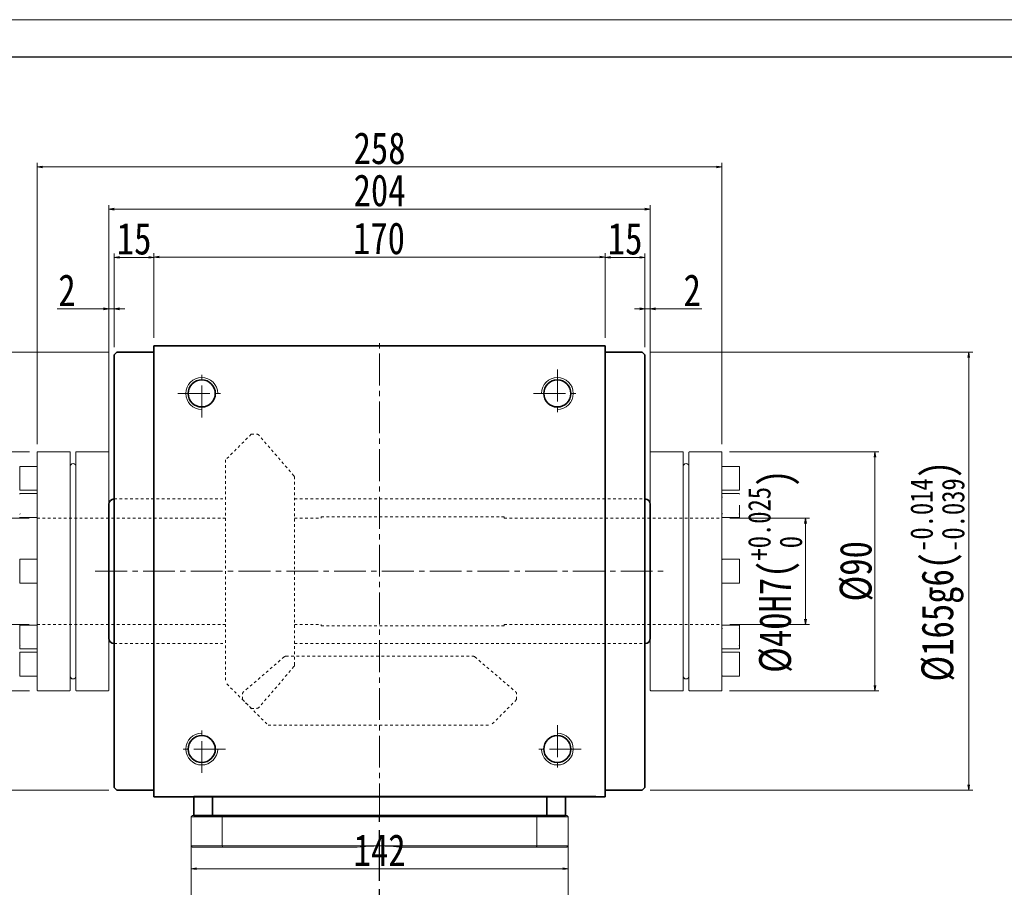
# Model space of a CAD drawing. Header units: millimetres. Extents: x -1266 to -76, y 40 to 877.
# Tile 4 of 8: x -1030 to -659, y 550 to 877. Entities that reach past the tile are written whole.
import ezdxf

# ---------------------------------------------------------------- set-up
doc = ezdxf.new("R2010")
doc.units = ezdxf.units.MM
for name, pattern in [('CENTER2', [28.575, 19.05, -3.175, 3.175, -3.175]), ('点画线', [18, 12, -2, 2, -2]), ('虚线', [2, 1, -1])]:
    doc.linetypes.add(name, pattern=pattern)
doc.layers.add('3中心线层', color=1, linetype='CENTER2')
for name, color, linetype, lineweight in [('EB0', 7, 'Continuous', 35), ('中心线层', 1, '点画线', 18), ('图框_外框线', 7, 'Continuous', 18), ('尺寸线层', 3, 'Continuous', 18), ('粗实线', 7, 'Continuous', 40), ('粗实线层', 7, 'Continuous', 35)]:
    doc.layers.add(name, color=color, linetype=linetype, lineweight=lineweight)
doc.styles.add('宋体', font='SimSun.ttf', dxfattribs={"width": 0.8})
doc.dimstyles.new('A水平标注$0', dxfattribs={"dimtxt": 3.5, "dimasz": 2, "dimexe": 1.5, "dimexo": 3, "dimgap": 1.1, "dimtad": 1, "dimtoh": 1, "dimdec": 4, "dimdsep": 46, "dimtxsty": '宋体', "dimblk": 'OPEN', "dimcen": 3, "dimclrd": 3, "dimclre": 3, "dimclrt": 6, "dimadec": 0, "dimazin": 0, "dimtm": 1e-09, "dimtfac": 1, "dimtdec": 4, "dimtix": 1, "dimtmove": 0, "dimatfit": 3, "dimldrblk": 'OPEN', "dimfxl": 0, "dimlwd": 13, "dimlwe": 13, "dimarcsym": 0})

# ---------------------------------------------------------------- blocks, each defined once
blk = doc.blocks.new('_Open')
at = {"color": 0, "linetype": 'ByBlock', "lineweight": -2}
for p, q in [((-1, 0.17), (0, 0)), ((-1, -0.17), (0, 0)), ((0, 0), (-1, 0))]:
    blk.add_line(p, q, dxfattribs=at)
blk = doc.blocks.new('*D94')
at = {"layer": 'Defpoints', "color": 0, "transparency": 16777216}
for p in [(-809.08, 787.14), (-979.08, 753.74), (-809.08, 753.74)]:
    blk.add_point(p, dxfattribs=at)
at = {"layer": '尺寸线层', "color": 3, "lineweight": 13, "transparency": 16777216}
for p, q in [((-979.08, 756.74), (-979.08, 788.64)), ((-977.08, 787.14), (-811.08, 787.14)), ((-809.08, 756.74), (-809.08, 788.64))]:
    blk.add_line(p, q, dxfattribs=at)
at = {"layer": '尺寸线层', "color": 3, "lineweight": 13, "transparency": 16777216, "xscale": 2, "yscale": 2, "zscale": 2, "rotation": 180}
blk.add_blockref('_Open', (-979.08, 787.14), dxfattribs=at)
at = {"layer": '尺寸线层', "color": 3, "lineweight": 13, "transparency": 16777216, "xscale": 2, "yscale": 2, "zscale": 2}
blk.add_blockref('_Open', (-809.08, 787.14), dxfattribs=at)
at = {"layer": '尺寸线层', "color": 6, "transparency": 16777216, "insert": (-894.3, 794.14), "char_height": 12, "attachment_point": 5, "style": '宋体'}
blk.add_mtext('170', dxfattribs=at)
blk = doc.blocks.new('*D95')
at = {"layer": 'Defpoints', "color": 0, "transparency": 16777216}
for p in [(-994.08, 787.01), (-979.08, 753.74), (-994.08, 750.24)]:
    blk.add_point(p, dxfattribs=at)
at = {"layer": '尺寸线层', "color": 3, "lineweight": 13, "transparency": 16777216}
for p, q in [((-994.08, 753.24), (-994.08, 788.51)), ((-981.08, 787.01), (-992.08, 787.01)), ((-979.08, 756.74), (-979.08, 788.51))]:
    blk.add_line(p, q, dxfattribs=at)
at = {"layer": '尺寸线层', "color": 3, "lineweight": 13, "transparency": 16777216, "xscale": 2, "yscale": 2, "zscale": 2, "rotation": 180}
blk.add_blockref('_Open', (-994.08, 787.01), dxfattribs=at)
at = {"layer": '尺寸线层', "color": 3, "lineweight": 13, "transparency": 16777216, "xscale": 2, "yscale": 2, "zscale": 2}
blk.add_blockref('_Open', (-979.08, 787.01), dxfattribs=at)
at = {"layer": '尺寸线层', "color": 6, "transparency": 16777216, "insert": (-986.58, 794.01), "char_height": 12, "attachment_point": 5, "style": '宋体'}
blk.add_mtext('15', dxfattribs=at)
blk = doc.blocks.new('*D96')
at = {"layer": 'Defpoints', "color": 0, "transparency": 16777216}
for p in [(-794.08, 787.01), (-809.08, 753.74), (-794.08, 750.24)]:
    blk.add_point(p, dxfattribs=at)
at = {"layer": '尺寸线层', "color": 3, "lineweight": 13, "transparency": 16777216}
for p, q in [((-809.08, 756.74), (-809.08, 788.51)), ((-807.08, 787.01), (-796.08, 787.01)), ((-794.08, 753.24), (-794.08, 788.51))]:
    blk.add_line(p, q, dxfattribs=at)
at = {"layer": '尺寸线层', "color": 3, "lineweight": 13, "transparency": 16777216, "xscale": 2, "yscale": 2, "zscale": 2, "rotation": 180}
blk.add_blockref('_Open', (-809.08, 787.01), dxfattribs=at)
at = {"layer": '尺寸线层', "color": 3, "lineweight": 13, "transparency": 16777216, "xscale": 2, "yscale": 2, "zscale": 2}
blk.add_blockref('_Open', (-794.08, 787.01), dxfattribs=at)
at = {"layer": '尺寸线层', "color": 6, "transparency": 16777216, "insert": (-801.58, 794.01), "char_height": 12, "attachment_point": 5, "style": '宋体'}
blk.add_mtext('15', dxfattribs=at)
blk = doc.blocks.new('*D97')
at = {"layer": 'Defpoints', "color": 0, "transparency": 16777216}
for p in [(-996.08, 767.65), (-994.08, 750.24), (-996.08, 693.99)]:
    blk.add_point(p, dxfattribs=at)
at = {"layer": '尺寸线层', "color": 3, "lineweight": 13, "transparency": 16777216}
for p, q in [((-996.08, 696.99), (-996.08, 769.15)), ((-994.08, 753.24), (-994.08, 769.15)), ((-998.08, 767.65), (-1015.52, 767.65)), ((-994.08, 767.65), (-996.08, 767.65)), ((-992.08, 767.65), (-990.08, 767.65))]:
    blk.add_line(p, q, dxfattribs=at)
at = {"layer": '尺寸线层', "color": 3, "lineweight": 13, "transparency": 16777216, "xscale": 2, "yscale": 2, "zscale": 2}
blk.add_blockref('_Open', (-996.08, 767.65), dxfattribs=at)
at = {"layer": '尺寸线层', "color": 3, "lineweight": 13, "transparency": 16777216, "xscale": 2, "yscale": 2, "zscale": 2, "rotation": 180}
blk.add_blockref('_Open', (-994.08, 767.65), dxfattribs=at)
at = {"layer": '尺寸线层', "color": 6, "transparency": 16777216, "insert": (-1011.87, 774.65), "char_height": 12, "attachment_point": 5, "style": '宋体'}
blk.add_mtext('2', dxfattribs=at)
blk = doc.blocks.new('*D98')
at = {"layer": 'Defpoints', "color": 0, "transparency": 16777216}
for p in [(-792.08, 767.65), (-794.08, 750.24), (-792.08, 693.99)]:
    blk.add_point(p, dxfattribs=at)
at = {"layer": '尺寸线层', "color": 3, "lineweight": 13, "transparency": 16777216}
for p, q in [((-794.08, 753.24), (-794.08, 769.15)), ((-792.08, 696.99), (-792.08, 769.15)), ((-796.08, 767.65), (-798.08, 767.65)), ((-794.08, 767.65), (-792.08, 767.65)), ((-790.08, 767.65), (-772.64, 767.65))]:
    blk.add_line(p, q, dxfattribs=at)
at = {"layer": '尺寸线层', "color": 3, "lineweight": 13, "transparency": 16777216, "xscale": 2, "yscale": 2, "zscale": 2}
blk.add_blockref('_Open', (-794.08, 767.65), dxfattribs=at)
at = {"layer": '尺寸线层', "color": 3, "lineweight": 13, "transparency": 16777216, "xscale": 2, "yscale": 2, "zscale": 2, "rotation": 180}
blk.add_blockref('_Open', (-792.08, 767.65), dxfattribs=at)
at = {"layer": '尺寸线层', "color": 6, "transparency": 16777216, "insert": (-776.29, 774.65), "char_height": 12, "attachment_point": 5, "style": '宋体'}
blk.add_mtext('2', dxfattribs=at)
blk = doc.blocks.new('*D85')
at = {"layer": 'Defpoints', "color": 0, "transparency": 16777216}
for p in [(-765.08, 688.74), (-765.08, 648.74), (-733.61, 648.74)]:
    blk.add_point(p, dxfattribs=at)
at = {"layer": '尺寸线层', "color": 3, "lineweight": 13, "transparency": 16777216}
for p, q in [((-762.08, 688.74), (-732.11, 688.74)), ((-733.61, 686.74), (-733.61, 650.74)), ((-762.08, 648.74), (-732.11, 648.74))]:
    blk.add_line(p, q, dxfattribs=at)
at = {"layer": '尺寸线层', "color": 3, "lineweight": 13, "transparency": 16777216, "xscale": 2, "yscale": 2, "zscale": 2}
for p, rotation in [((-733.61, 688.74), 90), ((-733.61, 648.74), 270)]:
    blk.add_blockref('_Open', p, dxfattribs=dict(at, rotation=rotation))
at = {"layer": '尺寸线层', "color": 6, "transparency": 16777216, "insert": (-745.08, 668.74), "char_height": 12, "attachment_point": 5, "rotation": 90, "style": '宋体'}
blk.add_mtext('{\\A1;\\A1;%%C40H7({\\H0.707107x;\\S+0.025^  0;})}', dxfattribs=at)
blk = doc.blocks.new('*D86')
at = {"layer": 'Defpoints', "color": 0, "transparency": 16777216}
for p in [(-795.08, 751.24), (-795.08, 586.24), (-672.08, 586.24)]:
    blk.add_point(p, dxfattribs=at)
at = {"layer": '尺寸线层', "color": 3, "lineweight": 13, "transparency": 16777216}
for p, q in [((-792.08, 751.24), (-670.58, 751.24)), ((-672.08, 749.24), (-672.08, 588.24)), ((-792.08, 586.24), (-670.58, 586.24))]:
    blk.add_line(p, q, dxfattribs=at)
at = {"layer": '尺寸线层', "color": 3, "lineweight": 13, "transparency": 16777216, "xscale": 2, "yscale": 2, "zscale": 2}
for p, rotation in [((-672.08, 751.24), 90), ((-672.08, 586.24), 270)]:
    blk.add_blockref('_Open', p, dxfattribs=dict(at, rotation=rotation))
at = {"layer": '尺寸线层', "color": 6, "transparency": 16777216, "insert": (-683.93, 668.74), "char_height": 12, "attachment_point": 5, "rotation": 90, "style": '宋体'}
blk.add_mtext('{\\A1;\\A1;%%C165g6({\\H0.707107x;\\S-0.014^ -0.039;})}', dxfattribs=at)
blk = doc.blocks.new('*D87')
at = {"layer": 'Defpoints', "color": 0, "transparency": 16777216}
for p in [(-993.08, 751.24), (-1091.91, 586.24), (-993.08, 586.24)]:
    blk.add_point(p, dxfattribs=at)
at = {"layer": '尺寸线层', "color": 3, "lineweight": 13, "transparency": 16777216}
for p, q in [((-996.08, 751.24), (-1093.41, 751.24)), ((-1091.91, 749.24), (-1091.91, 588.24)), ((-996.08, 586.24), (-1093.41, 586.24))]:
    blk.add_line(p, q, dxfattribs=at)
at = {"layer": '尺寸线层', "color": 3, "lineweight": 13, "transparency": 16777216, "xscale": 2, "yscale": 2, "zscale": 2}
for p, rotation in [((-1091.91, 751.24), 90), ((-1091.91, 586.24), 270)]:
    blk.add_blockref('_Open', p, dxfattribs=dict(at, rotation=rotation))
at = {"layer": '尺寸线层', "color": 6, "transparency": 16777216, "insert": (-1103.76, 668.74), "char_height": 12, "attachment_point": 5, "rotation": 90, "style": '宋体'}
blk.add_mtext('{\\A1;\\A1;%%C165g6({\\H0.707107x;\\S-0.014^ -0.039;})}', dxfattribs=at)
blk = doc.blocks.new('*D88')
at = {"layer": 'Defpoints', "color": 0, "transparency": 16777216}
for p in [(-1023.08, 688.74), (-1048.81, 648.74), (-1023.08, 648.74)]:
    blk.add_point(p, dxfattribs=at)
at = {"layer": '尺寸线层', "color": 3, "lineweight": 13, "transparency": 16777216}
for p, q in [((-1026.08, 688.74), (-1050.31, 688.74)), ((-1048.81, 686.74), (-1048.81, 650.74)), ((-1026.08, 648.74), (-1050.31, 648.74))]:
    blk.add_line(p, q, dxfattribs=at)
at = {"layer": '尺寸线层', "color": 3, "lineweight": 13, "transparency": 16777216, "xscale": 2, "yscale": 2, "zscale": 2}
for p, rotation in [((-1048.81, 688.74), 90), ((-1048.81, 648.74), 270)]:
    blk.add_blockref('_Open', p, dxfattribs=dict(at, rotation=rotation))
at = {"layer": '尺寸线层', "color": 6, "transparency": 16777216, "insert": (-1060.28, 668.74), "char_height": 12, "attachment_point": 5, "rotation": 90, "style": '宋体'}
blk.add_mtext('{\\A1;\\A1;%%C40H7({\\H0.707107x;\\S+0.025^  0;})}', dxfattribs=at)
blk = doc.blocks.new('*D89')
at = {"layer": 'Defpoints', "color": 0, "transparency": 16777216}
for p in [(-996.08, 805.21), (-996.08, 693.99), (-792.08, 693.99)]:
    blk.add_point(p, dxfattribs=at)
at = {"layer": '尺寸线层', "color": 3, "lineweight": 13, "transparency": 16777216}
for p, q in [((-996.08, 696.99), (-996.08, 806.71)), ((-794.08, 805.21), (-994.08, 805.21)), ((-792.08, 696.99), (-792.08, 806.71))]:
    blk.add_line(p, q, dxfattribs=at)
at = {"layer": '尺寸线层', "color": 3, "lineweight": 13, "transparency": 16777216, "xscale": 2, "yscale": 2, "zscale": 2, "rotation": 180}
blk.add_blockref('_Open', (-996.08, 805.21), dxfattribs=at)
at = {"layer": '尺寸线层', "color": 3, "lineweight": 13, "transparency": 16777216, "xscale": 2, "yscale": 2, "zscale": 2}
blk.add_blockref('_Open', (-792.08, 805.21), dxfattribs=at)
at = {"layer": '尺寸线层', "color": 6, "transparency": 16777216, "insert": (-894.08, 812.21), "char_height": 12, "attachment_point": 5, "style": '宋体'}
blk.add_mtext('204', dxfattribs=at)
blk = doc.blocks.new('*D91')
at = {"layer": 'Defpoints', "color": 0, "transparency": 16777216}
for p in [(-1023.08, 821.09), (-1023.08, 713.59), (-765.08, 713.59)]:
    blk.add_point(p, dxfattribs=at)
at = {"layer": '尺寸线层', "color": 3, "lineweight": 13, "transparency": 16777216}
for p, q in [((-1023.08, 716.59), (-1023.08, 822.59)), ((-767.08, 821.09), (-1021.08, 821.09)), ((-765.08, 716.59), (-765.08, 822.59))]:
    blk.add_line(p, q, dxfattribs=at)
at = {"layer": '尺寸线层', "color": 3, "lineweight": 13, "transparency": 16777216, "xscale": 2, "yscale": 2, "zscale": 2, "rotation": 180}
blk.add_blockref('_Open', (-1023.08, 821.09), dxfattribs=at)
at = {"layer": '尺寸线层', "color": 3, "lineweight": 13, "transparency": 16777216, "xscale": 2, "yscale": 2, "zscale": 2}
blk.add_blockref('_Open', (-765.08, 821.09), dxfattribs=at)
at = {"layer": '尺寸线层', "color": 6, "transparency": 16777216, "insert": (-894.08, 828.09), "char_height": 12, "attachment_point": 5, "style": '宋体'}
blk.add_mtext('258', dxfattribs=at)
blk = doc.blocks.new('*D92')
at = {"layer": 'Defpoints', "color": 0, "transparency": 16777216}
for p in [(-1022.93, 713.74), (-1072.69, 623.74), (-1022.93, 623.74)]:
    blk.add_point(p, dxfattribs=at)
at = {"layer": '尺寸线层', "color": 3, "lineweight": 13, "transparency": 16777216}
for p, q in [((-1025.93, 713.74), (-1074.19, 713.74)), ((-1072.69, 711.74), (-1072.69, 625.74)), ((-1025.93, 623.74), (-1074.19, 623.74))]:
    blk.add_line(p, q, dxfattribs=at)
at = {"layer": '尺寸线层', "color": 3, "lineweight": 13, "transparency": 16777216, "xscale": 2, "yscale": 2, "zscale": 2}
for p, rotation in [((-1072.69, 713.74), 90), ((-1072.69, 623.74), 270)]:
    blk.add_blockref('_Open', p, dxfattribs=dict(at, rotation=rotation))
at = {"layer": '尺寸线层', "color": 6, "transparency": 16777216, "insert": (-1079.69, 668.74), "char_height": 12, "attachment_point": 5, "rotation": 90, "style": '宋体'}
blk.add_mtext('%%C90', dxfattribs=at)
blk = doc.blocks.new('*D93')
at = {"layer": 'Defpoints', "color": 0, "transparency": 16777216}
for p in [(-765.23, 713.74), (-765.23, 623.74), (-707.44, 623.74)]:
    blk.add_point(p, dxfattribs=at)
at = {"layer": '尺寸线层', "color": 3, "lineweight": 13, "transparency": 16777216}
for p, q in [((-762.23, 713.74), (-705.94, 713.74)), ((-707.44, 711.74), (-707.44, 625.74)), ((-762.23, 623.74), (-705.94, 623.74))]:
    blk.add_line(p, q, dxfattribs=at)
at = {"layer": '尺寸线层', "color": 3, "lineweight": 13, "transparency": 16777216, "xscale": 2, "yscale": 2, "zscale": 2}
for p, rotation in [((-707.44, 713.74), 90), ((-707.44, 623.74), 270)]:
    blk.add_blockref('_Open', p, dxfattribs=dict(at, rotation=rotation))
at = {"layer": '尺寸线层', "color": 6, "transparency": 16777216, "insert": (-714.44, 668.74), "char_height": 12, "attachment_point": 5, "rotation": 90, "style": '宋体'}
blk.add_mtext('%%C90', dxfattribs=at)
blk = doc.blocks.new('*D120')
at = {"layer": 'Defpoints', "color": 0, "transparency": 16777216}
for p in [(-965.08, 570.74), (-823.08, 570.74), (-965.08, 556.65)]:
    blk.add_point(p, dxfattribs=at)
at = {"layer": '尺寸线层', "color": 3, "lineweight": 13, "transparency": 16777216}
for p, q in [((-965.08, 567.74), (-965.08, 555.15)), ((-823.08, 567.74), (-823.08, 555.15)), ((-825.08, 556.65), (-963.08, 556.65))]:
    blk.add_line(p, q, dxfattribs=at)
at = {"layer": '尺寸线层', "color": 3, "lineweight": 13, "transparency": 16777216, "xscale": 2, "yscale": 2, "zscale": 2, "rotation": 180}
blk.add_blockref('_Open', (-965.08, 556.65), dxfattribs=at)
at = {"layer": '尺寸线层', "color": 3, "lineweight": 13, "transparency": 16777216, "xscale": 2, "yscale": 2, "zscale": 2}
blk.add_blockref('_Open', (-823.08, 556.65), dxfattribs=at)
at = {"layer": '尺寸线层', "color": 6, "transparency": 16777216, "insert": (-894.08, 563.65), "char_height": 12, "attachment_point": 5, "style": '宋体'}
blk.add_mtext('142', dxfattribs=at)

msp = doc.modelspace()

# ---------------------------------------------------------------- linework, layer by layer
at = {"color": 6, "linetype": '虚线', "lineweight": 18}
for p, q in [((-942.42972, 720.3884), (-952.07972, 710.7384)), ((-942.42972, 720.3884), (-940.30477, 720.3884)), ((-926.33121, 704.65825), (-939.54626, 720.04006)), ((-952.07972, 710.7384), (-952.07972, 626.7384)), ((-926.08972, 633.47022), (-926.08972, 704.00658)), ((-994.07972, 695.9884), (-952.07972, 695.9884)), ((-926.08972, 695.9884), (-794.07972, 695.9884)), ((-1023.07972, 688.7384), (-952.07972, 688.7384)), ((-926.08972, 688.7384), (-916.07972, 688.7384)), ((-916.07972, 689.2384), (-847.07972, 689.2384)), ((-916.07972, 689.2384), (-916.07972, 688.7384)), ((-847.07972, 689.2384), (-847.07972, 688.7384)), ((-847.07972, 688.7384), (-765.07972, 688.7384)), ((-1023.07972, 648.7384), (-952.07972, 648.7384)), ((-926.08972, 648.7384), (-916.07972, 648.7384)), ((-916.07972, 648.2384), (-916.07972, 648.7384)), ((-916.07972, 648.2384), (-847.07972, 648.2384)), ((-847.07972, 648.7384), (-765.07972, 648.7384)), ((-847.07972, 648.2384), (-847.07972, 648.7384)), ((-994.07972, 641.4884), (-952.07972, 641.4884)), ((-926.08972, 641.4884), (-794.07972, 641.4884)), ((-929.99957, 636.48691), (-945.38138, 623.27187)), ((-929.34791, 636.7284), (-858.81154, 636.7284)), ((-858.15988, 636.48691), (-842.77806, 623.27187)), ((-926.33121, 632.81856), (-939.54626, 617.43674)), ((-942.42972, 617.0884), (-952.07972, 626.7384)), ((-945.72972, 620.3884), (-945.72972, 622.51336)), ((-945.72972, 620.3884), (-936.07972, 610.7384)), ((-842.42972, 620.3884), (-852.07972, 610.7384)), ((-842.42972, 620.3884), (-842.42972, 622.51336)), ((-942.42972, 617.0884), (-940.30477, 617.0884)), ((-936.07972, 610.7384), (-852.07972, 610.7384))]:
    msp.add_line(p, q, dxfattribs=at)
at = {"color": 7, "linetype": 'Continuous', "lineweight": 15}
for p, q in [((-1023.07972, 668.7384), (-1023.07972, 713.5884)), ((-1010.80972, 713.7384), (-1022.92972, 713.7384)), ((-1010.65972, 713.5884), (-1010.65972, 623.8884)), ((-1008.49972, 668.7384), (-1008.49972, 713.5884)), ((-996.22972, 713.7384), (-1008.34972, 713.7384)), ((-996.07972, 713.5884), (-996.07972, 623.8884)), ((-792.07972, 713.5884), (-792.07972, 623.8884)), ((-791.92972, 713.7384), (-779.80972, 713.7384)), ((-779.65972, 668.7384), (-779.65972, 713.5884)), ((-777.49972, 713.5884), (-777.49972, 623.8884)), ((-777.34972, 713.7384), (-765.22972, 713.7384)), ((-765.07972, 668.7384), (-765.07972, 713.5884)), ((-1029.67972, 708.0884), (-1029.67972, 699.3884)), ((-1023.22972, 708.2384), (-1029.52972, 708.2384)), ((-764.92972, 708.2384), (-758.62972, 708.2384)), ((-758.47972, 708.0884), (-758.47972, 699.3884)), ((-1029.52972, 699.2384), (-1023.22972, 699.2384)), ((-1023.22972, 697.98714), (-1029.52972, 697.98714)), ((-758.62972, 699.2384), (-764.92972, 699.2384)), ((-764.92972, 697.98714), (-758.62972, 697.98714)), ((-758.47972, 693.65858), (-758.47972, 689.11684)), ((-758.47972, 693.31569), (-758.47972, 690.41122)), ((-1029.52972, 688.98714), (-1023.22972, 688.98714)), ((-758.62972, 688.98714), (-764.92972, 688.98714)), ((-1029.67972, 673.0884), (-1029.67972, 664.3884)), ((-1023.22972, 673.2384), (-1029.52972, 673.2384)), ((-764.92972, 673.2384), (-758.62972, 673.2384)), ((-758.47972, 673.0884), (-758.47972, 664.3884)), ((-1023.07972, 623.8884), (-1023.07972, 668.7384)), ((-1008.49972, 623.8884), (-1008.49972, 668.7384)), ((-779.65972, 623.8884), (-779.65972, 668.7384)), ((-765.07972, 623.8884), (-765.07972, 668.7384)), ((-1029.52972, 664.2384), (-1023.22972, 664.2384)), ((-758.62972, 664.2384), (-764.92972, 664.2384)), ((-1029.67972, 648.33583), (-1029.67972, 647.06558)), ((-1029.67972, 647.06558), (-1029.67972, 639.62902)), ((-1023.22972, 648.48966), (-1029.52972, 648.48966)), ((-764.92972, 648.48966), (-758.62972, 648.48966)), ((-758.47972, 648.33583), (-758.47972, 647.06558)), ((-758.47972, 647.06558), (-758.47972, 639.62902)), ((-1029.52972, 639.48967), (-1023.22972, 639.48967)), ((-1023.22972, 638.2384), (-1029.52972, 638.2384)), ((-758.62972, 639.48967), (-764.92972, 639.48967)), ((-764.92972, 638.2384), (-758.62972, 638.2384)), ((-1029.67972, 638.0884), (-1029.67972, 629.3884)), ((-758.47972, 638.0884), (-758.47972, 629.3884)), ((-1023.07972, 633.7384), (-1023.07972, 629.38789)), ((-765.07972, 633.7384), (-765.07972, 629.38789)), ((-1029.52972, 629.2384), (-1023.22972, 629.2384)), ((-758.62972, 629.2384), (-764.92972, 629.2384)), ((-1022.92972, 623.7384), (-1010.80972, 623.7384)), ((-1008.34972, 623.7384), (-996.22972, 623.7384)), ((-779.80972, 623.7384), (-791.92972, 623.7384)), ((-765.22972, 623.7384), (-777.34972, 623.7384)), ((-953.36927, 576.23839), (-965.07972, 576.23839)), ((-965.07972, 576.23839), (-965.07972, 565.23839)), ((-964.57972, 576.7384), (-953.18767, 576.7384)), ((-834.79018, 576.23839), (-953.36927, 576.23839)), ((-953.36927, 565.23839), (-953.36927, 576.23839)), ((-953.18767, 576.7384), (-834.97177, 576.7384)), ((-834.97177, 576.7384), (-823.57972, 576.7384)), ((-823.07972, 576.23839), (-834.79018, 576.23839)), ((-834.79018, 576.23839), (-834.79018, 565.23839)), ((-823.07972, 565.23839), (-823.07972, 576.23839)), ((-953.36927, 565.23839), (-965.07972, 565.23839)), ((-964.57972, 564.73839), (-953.18768, 564.73839)), ((-894.07972, 565.23839), (-953.36927, 565.23839)), ((-953.18768, 564.73839), (-902.49103, 564.73839)), ((-834.79018, 565.23839), (-894.07972, 565.23839)), ((-885.66842, 564.73839), (-834.97177, 564.73839)), ((-834.97177, 564.73839), (-823.57972, 564.73839)), ((-823.07972, 565.23839), (-834.79018, 565.23839))]:
    msp.add_line(p, q, dxfattribs=at)
at = {"color": 6, "linetype": '虚线', "lineweight": 18}
for centre, start, end in [((-940.30477, 719.3884), 40.667, 90), ((-927.08972, 704.00658), 0, 40.667), ((-929.34791, 635.7284), 90, 130.667), ((-858.81154, 635.7284), 49.333, 90), ((-927.08972, 633.47022), 319.333, 0), ((-944.72972, 622.51336), 130.667, 180), ((-843.42972, 622.51336), 0, 49.333), ((-940.30477, 618.0884), 270, 319.333)]:
    msp.add_arc(centre, 1, start, end, dxfattribs=at)
at = {"color": 7, "linetype": 'Continuous', "lineweight": 15}
for centre, radius, start, end in [((-1022.92972, 713.5884), 0.15, 90, 180.0000042), ((-1010.80972, 713.5884), 0.15, 359.9999956, 89.9999999), ((-1008.34972, 713.5884), 0.15, 90, 180.0000042), ((-996.22972, 713.5884), 0.15, 359.9999956, 89.9999999), ((-791.92972, 713.5884), 0.15, 89.9999914, 179.9999956), ((-779.80972, 713.5884), 0.15, 359.9999956, 89.9999999), ((-777.34972, 713.5884), 0.15, 89.9999914, 179.9999956), ((-765.22972, 713.5884), 0.15, 359.9999956, 89.9999999), ((-1009.57972, 708.2384), 1.08, 0, 180), ((-778.57972, 708.2384), 1.08, 0, 180), ((-1029.52972, 708.0884), 0.15, 90, 180), ((-1023.22972, 708.0884), 0.15, 0, 90), ((-764.92972, 708.0884), 0.15, 90, 180), ((-758.62972, 708.0884), 0.15, 0, 90), ((-1029.52972, 699.3884), 0.15, 180, 270), ((-1023.22972, 699.3884), 0.15, 270, 360), ((-764.92972, 699.3884), 0.15, 180, 270), ((-758.62972, 699.3884), 0.15, 270, 360), ((-1023.21097, 696.53654), 0.1339, 11.4215699, 98.0489953), ((-764.94847, 696.53654), 0.1339, 81.9510047, 168.5784301), ((-1029.54847, 690.43774), 0.1339, 191.4216691, 278.0488961), ((-1023.21097, 690.43774), 0.1339, 261.9518826, 348.5775522), ((-764.94847, 690.43774), 0.1339, 191.4224478, 278.0481174), ((-758.61097, 690.43774), 0.1339, 261.9511039, 348.5783309), ((-1029.52972, 673.0884), 0.15, 90, 180), ((-1023.22972, 673.0884), 0.15, 0, 90), ((-764.92972, 673.0884), 0.15, 90, 180), ((-758.62972, 673.0884), 0.15, 0, 90), ((-1029.52972, 664.3884), 0.15, 180, 270), ((-1023.22972, 664.3884), 0.15, 270, 0), ((-764.92972, 664.3884), 0.15, 180, 270), ((-758.62972, 664.3884), 0.15, 270, 0), ((-1029.54847, 647.03906), 0.1339, 81.9511039, 168.5783309), ((-1023.21097, 647.03906), 0.1339, 11.4224478, 98.0481174), ((-764.94847, 647.03906), 0.1339, 81.9518826, 168.5775522), ((-758.61097, 647.03906), 0.1339, 11.4216691, 98.0488961), ((-1029.54847, 640.94026), 0.1339, 191.4207913, 278.049774), ((-1029.52972, 638.0884), 0.15, 90, 180), ((-1023.22972, 638.0884), 0.15, 0, 90), ((-764.92972, 638.0884), 0.15, 90, 180), ((-758.61097, 640.94026), 0.1339, 261.950226, 348.5792087), ((-758.62972, 638.0884), 0.15, 0, 90), ((-1029.52972, 629.3884), 0.15, 180, 270), ((-1023.22972, 629.3884), 0.15, 270, 0), ((-1009.57972, 629.2384), 1.08, 180, 360), ((-778.57972, 629.2384), 1.08, 180, 0), ((-764.92972, 629.3884), 0.15, 180, 270), ((-758.62972, 629.3884), 0.15, 270, 0), ((-1022.92972, 623.8884), 0.15, 180.0000044, 270.0000086), ((-1010.80972, 623.8884), 0.15, 270, 0.0000042), ((-1008.34972, 623.8884), 0.15, 180.0000044, 270.0000086), ((-996.22972, 623.8884), 0.15, 270, 0.0000042), ((-791.92972, 623.8884), 0.15, 180.0000044, 270.0000086), ((-779.80972, 623.8884), 0.15, 270.0000001, 0.0000044), ((-777.34972, 623.8884), 0.15, 180.0000044, 270.0000086), ((-765.22972, 623.8884), 0.15, 270.0000001, 0.0000044), ((-894.07972, 494.23839), 71, 90, 96.8037548), ((-894.07972, 494.23839), 71, 83.1962452, 90)]:
    msp.add_arc(centre, radius, start, end, dxfattribs=at)
for points, knots in [([(-1029.52972, 697.98714), (-1029.54846, 697.98509), (-1029.58683, 697.9809), (-1029.63851, 697.9453), (-1029.67354, 697.89273), (-1029.6777, 697.85304), (-1029.67972, 697.83376)], [0, 0, 0, 0, 0.0583010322, 0.1194261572, 0.1802689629, 0.2377302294, 0.2377302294, 0.2377302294, 0.2377302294]), ([(-1023.07972, 697.83376), (-1023.08174, 697.85304), (-1023.08591, 697.89273), (-1023.12094, 697.9453), (-1023.17262, 697.9809), (-1023.21099, 697.98509), (-1023.22972, 697.98714)], [0, 0, 0, 0, 0.0574612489, 0.1183047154, 0.1794277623, 0.2377299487, 0.2377299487, 0.2377299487, 0.2377299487]), ([(-765.07972, 697.83376), (-765.0777, 697.85304), (-765.07354, 697.89273), (-765.03851, 697.9453), (-764.98683, 697.9809), (-764.94846, 697.98509), (-764.92972, 697.98714)], [0, 0, 0, 0, 0.0574612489, 0.1183047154, 0.1794277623, 0.2377299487, 0.2377299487, 0.2377299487, 0.2377299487]), ([(-758.62972, 697.98714), (-758.61099, 697.98509), (-758.57262, 697.9809), (-758.52093, 697.9453), (-758.48591, 697.89273), (-758.48175, 697.85304), (-758.47972, 697.83376)], [0, 0, 0, 0, 0.0583010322, 0.1194261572, 0.1802689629, 0.2377302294, 0.2377302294, 0.2377302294, 0.2377302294]), ([(-1029.67972, 689.14052), (-1029.6777, 689.12124), (-1029.67354, 689.08155), (-1029.63851, 689.02898), (-1029.58683, 688.99338), (-1029.54846, 688.98919), (-1029.52972, 688.98714)], [0, 0, 0, 0, 0.057461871, 0.1183033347, 0.1794279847, 0.2377296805, 0.2377296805, 0.2377296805, 0.2377296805]), ([(-1023.22972, 688.98714), (-1023.21099, 688.98919), (-1023.17262, 688.99338), (-1023.12094, 689.02898), (-1023.08591, 689.08155), (-1023.08174, 689.12124), (-1023.07972, 689.14052)], [0, 0, 0, 0, 0.0583028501, 0.1194254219, 0.1802675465, 0.2377293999, 0.2377293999, 0.2377293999, 0.2377293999]), ([(-764.92972, 688.98714), (-764.94846, 688.98919), (-764.98683, 688.99338), (-765.03851, 689.02898), (-765.07354, 689.08155), (-765.0777, 689.12124), (-765.07972, 689.14052)], [0, 0, 0, 0, 0.0583028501, 0.1194254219, 0.1802675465, 0.2377293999, 0.2377293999, 0.2377293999, 0.2377293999]), ([(-758.47972, 689.14052), (-758.48175, 689.12124), (-758.48591, 689.08155), (-758.52093, 689.02898), (-758.57262, 688.99338), (-758.61099, 688.98919), (-758.62972, 688.98714)], [0, 0, 0, 0, 0.057461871, 0.1183033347, 0.1794279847, 0.2377296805, 0.2377296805, 0.2377296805, 0.2377296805]), ([(-1029.52972, 648.48966), (-1029.54846, 648.48762), (-1029.58683, 648.48342), (-1029.63851, 648.44783), (-1029.67354, 648.39526), (-1029.6777, 648.35556), (-1029.67972, 648.33629)], [0, 0, 0, 0, 0.0583016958, 0.1194263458, 0.1802678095, 0.2377296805, 0.2377296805, 0.2377296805, 0.2377296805]), ([(-1023.07972, 648.33629), (-1023.08174, 648.35556), (-1023.08591, 648.39526), (-1023.12094, 648.44782), (-1023.17262, 648.48343), (-1023.21099, 648.48762), (-1023.22972, 648.48966)], [0, 0, 0, 0, 0.0574618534, 0.118303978, 0.1794265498, 0.2377293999, 0.2377293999, 0.2377293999, 0.2377293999]), ([(-765.07972, 648.33629), (-765.0777, 648.35556), (-765.07354, 648.39526), (-765.03851, 648.44782), (-764.98683, 648.48343), (-764.94846, 648.48762), (-764.92972, 648.48966)], [0, 0, 0, 0, 0.0574618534, 0.118303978, 0.1794265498, 0.2377293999, 0.2377293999, 0.2377293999, 0.2377293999]), ([(-758.62972, 648.48966), (-758.61099, 648.48762), (-758.57262, 648.48342), (-758.52093, 648.44783), (-758.48591, 648.39526), (-758.48175, 648.35556), (-758.47972, 648.33629)], [0, 0, 0, 0, 0.0583016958, 0.1194263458, 0.1802678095, 0.2377296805, 0.2377296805, 0.2377296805, 0.2377296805]), ([(-1029.67972, 639.64304), (-1029.6777, 639.62377), (-1029.67354, 639.58407), (-1029.63851, 639.5315), (-1029.58683, 639.49591), (-1029.54846, 639.49171), (-1029.52972, 639.48967)], [0, 0, 0, 0, 0.0574612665, 0.1183040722, 0.1794291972, 0.2377302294, 0.2377302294, 0.2377302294, 0.2377302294]), ([(-1023.22972, 639.48967), (-1023.21099, 639.49171), (-1023.17262, 639.49591), (-1023.12094, 639.5315), (-1023.08591, 639.58407), (-1023.08174, 639.62377), (-1023.07972, 639.64304)], [0, 0, 0, 0, 0.0583021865, 0.1194252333, 0.1802686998, 0.2377299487, 0.2377299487, 0.2377299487, 0.2377299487]), ([(-764.92972, 639.48967), (-764.94846, 639.49171), (-764.98683, 639.49591), (-765.03851, 639.5315), (-765.07354, 639.58407), (-765.0777, 639.62377), (-765.07972, 639.64304)], [0, 0, 0, 0, 0.0583021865, 0.1194252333, 0.1802686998, 0.2377299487, 0.2377299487, 0.2377299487, 0.2377299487]), ([(-758.47972, 639.64304), (-758.48175, 639.62377), (-758.48591, 639.58407), (-758.52093, 639.5315), (-758.57262, 639.49591), (-758.61099, 639.49171), (-758.62972, 639.48967)], [0, 0, 0, 0, 0.0574612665, 0.1183040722, 0.1794291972, 0.2377302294, 0.2377302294, 0.2377302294, 0.2377302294])]:
    msp.add_open_spline(points, degree=3, knots=knots, dxfattribs=at)
for points in [[(-964.57972, 576.7384), (-965.07972, 576.23839)], [(-953.36927, 576.23839), (-953.18767, 576.7384)], [(-834.79018, 576.23839), (-834.97177, 576.7384)], [(-823.07972, 576.23839), (-823.57972, 576.7384)], [(-965.07972, 526.73839), (-965.07972, 565.23839)], [(-964.57972, 564.73839), (-965.07972, 565.23839)], [(-953.18768, 564.73839), (-953.36927, 565.23839)], [(-834.97177, 564.73839), (-834.79018, 565.23839)], [(-823.57972, 564.73839), (-823.07972, 565.23839)], [(-823.07972, 565.23839), (-823.07972, 526.73839)]]:
    msp.add_open_spline(points, degree=1, dxfattribs=at)
at = {"layer": '3中心线层'}
msp.add_line((-894.07972, 380.68958), (-894.07972, 576.73839), dxfattribs=at)
at = {"layer": 'EB0', "linetype": 'Continuous', "lineweight": 35}
msp.add_line((-964.07972, 576.7384), (-824.07972, 576.7384), dxfattribs=at)
at = {"layer": '中心线层'}
for p, q in [((-894.07972, 576.7384), (-894.07972, 756.7384)), ((-961.07972, 726.7384), (-961.07972, 744.7384)), ((-827.07972, 744.7384), (-827.07972, 726.7384)), ((-970.07972, 735.7384), (-952.07972, 735.7384)), ((-836.07972, 735.7384), (-818.07972, 735.7384)), ((-1001.20456, 668.7384), (-786.95488, 668.7384)), ((-961.07972, 592.7384), (-961.07972, 610.7384)), ((-827.07972, 610.7384), (-827.07972, 592.7384)), ((-952.07972, 601.7384), (-970.07972, 601.7384)), ((-818.07972, 601.7384), (-836.07972, 601.7384))]:
    msp.add_line(p, q, dxfattribs=at)
at = {"layer": '图框_外框线', "color": 3}
msp.add_lwpolyline([(-1259.29061, 39.93088), (-76.14492, 39.93088), (-76.14492, 876.5839), (-1259.29061, 876.5839)], close=True, dxfattribs=at)
at = {"layer": '图框_外框线', "color": 3, "lineweight": 25}
msp.add_lwpolyline([(-1188.86527, 54.01594), (-90.22999, 54.01594), (-90.22999, 862.49883), (-1188.86527, 862.49883)], close=True, dxfattribs=at)
at = {"layer": '粗实线', "lineweight": 40}
for p, q in [((-812.58045, 583.7384), (-964.07987, 583.7384)), ((-829.07972, 583.7384), (-959.08016, 583.7384))]:
    msp.add_line(p, q, dxfattribs=at)
at = {"layer": '粗实线层'}
for p, q in [((-979.07972, 583.7384), (-979.07972, 753.7384)), ((-979.07972, 753.7384), (-809.07972, 753.7384)), ((-809.07972, 583.7384), (-809.07972, 753.7384)), ((-993.07972, 751.2384), (-994.07972, 750.2384)), ((-994.07972, 750.2384), (-994.07972, 587.2384)), ((-979.07972, 751.2384), (-993.07972, 751.2384)), ((-809.07972, 751.2384), (-795.07972, 751.2384)), ((-795.07972, 751.2384), (-794.07972, 750.2384)), ((-794.07972, 750.2384), (-794.07972, 587.2384)), ((-996.07972, 693.9884), (-996.07972, 643.4884)), ((-996.07972, 693.9884), (-996.07972, 643.4884)), ((-792.07972, 693.9884), (-792.07972, 643.4884)), ((-792.07972, 693.9884), (-792.07972, 643.4884)), ((-994.07972, 587.2384), (-993.07972, 586.2384)), ((-979.07972, 586.2384), (-993.07972, 586.2384)), ((-809.07972, 586.2384), (-795.07972, 586.2384)), ((-794.07972, 587.2384), (-795.07972, 586.2384)), ((-964.07972, 576.7384), (-964.07972, 583.7384)), ((-957.07972, 576.7384), (-957.07972, 583.7384)), ((-831.07972, 576.7384), (-831.07972, 583.7384)), ((-824.07972, 576.7384), (-824.07972, 583.7384))]:
    msp.add_line(p, q, dxfattribs=at)
for points in [[(-959.5797, 583.7384), (-979.07972, 583.7384)], [(-828.57975, 583.7384), (-809.07972, 583.7384)]]:
    msp.add_lwpolyline(points, dxfattribs=at)
for centre in [(-961.07972, 735.7384), (-827.07972, 735.7384), (-961.07972, 601.7384), (-827.07972, 601.7384)]:
    msp.add_circle(centre, 5.1, dxfattribs=at)
at = {"layer": '粗实线层', "lineweight": 18}
for centre, start, end in [((-961.07972, 735.7384), 360, 270), ((-827.07972, 735.7384), 270, 180), ((-961.07972, 601.7384), 90, 360), ((-827.07972, 601.7384), 180, 90)]:
    msp.add_arc(centre, 6, start, end, dxfattribs=at)
at = {"layer": '粗实线层'}
for centre, start, end in [((-994.07972, 693.9884), 90, 180), ((-994.07972, 693.9884), 90, 180), ((-794.07972, 693.9884), 0, 90), ((-794.07972, 693.9884), 0, 90), ((-994.07972, 643.4884), 180, 270), ((-994.07972, 643.4884), 180, 270), ((-794.07972, 643.4884), 270, 0), ((-794.07972, 643.4884), 270, 0)]:
    msp.add_arc(centre, 2, start, end, dxfattribs=at)

# ---------------------------------------------------------------- dimensions: what is measured, and where the dimension line sits
at = {"layer": '尺寸线层'}
for base, p1, p2, picture, middle in [((-1023.07972, 821.08823), (-765.07972, 713.5884), (-1023.07972, 713.5884), '*D91', (-894.07972, 828.08823)), ((-965.07972, 556.65212), (-823.07972, 570.73839), (-965.07972, 570.73839), '*D120', (-894.07972, 563.65212))]:
    dim = msp.add_linear_dim(base=base, p1=p1, p2=p2, dimstyle='A水平标注$0', override={"dimtxt": 12, "dimgap": 1, "dimtfill": 0}, dxfattribs=at)
    dim.commit()
    dim.dimension.update_dxf_attribs({"geometry": picture, "text_midpoint": middle})
for base, p1, p2, picture, middle in [((-996.07972, 805.20722), (-792.07972, 693.9884), (-996.07972, 693.9884), '*D89', (-894.07972, 805.20722)), ((-994.07972, 787.00743), (-979.07972, 753.7384), (-994.07972, 750.2384), '*D95', (-986.57972, 787.00743)), ((-809.07972, 787.14395), (-979.07972, 753.7384), (-809.07972, 753.7384), '*D94', (-894.30276, 787.14395)), ((-996.07972, 767.64743), (-994.07972, 750.2384), (-996.07972, 693.9884), '*D97', (-1011.86578, 767.64743)), ((-792.07972, 767.64743), (-794.07972, 750.2384), (-792.07972, 693.9884), '*D98', (-776.29367, 767.64743))]:
    dim = msp.add_linear_dim(base=base, p1=p1, p2=p2, dimstyle='A水平标注$0', override={"dimtxt": 12, "dimgap": 1, "dimtfill": 0}, dxfattribs=at)
    dim.commit()
    dim.dimension.update_dxf_attribs({"geometry": picture, "text_midpoint": middle, "dimtype": 160})
dim = msp.add_linear_dim(base=(-794.07972, 787.00743), p1=(-809.07972, 753.7384), p2=(-794.07972, 750.2384), angle=0, dimstyle='A水平标注$0', override={"dimtxt": 12, "dimgap": 1, "dimtfill": 0}, dxfattribs=at)
dim.commit()
dim.dimension.update_dxf_attribs({"geometry": '*D96', "text_midpoint": (-801.57972, 787.00743), "dimtype": 160})
for base, p1, p2, angle, text, picture, middle in [((-1091.9145, 586.2384), (-993.07972, 751.2384), (-993.07972, 586.2384), 270, '{\\A1;\\A1;%%C165g6({\\H0.707107x;\\S-0.014^ -0.039;})}', '*D87', (-1103.76404, 668.7384)), ((-672.08382, 586.2384), (-795.07972, 751.2384), (-795.07972, 586.2384), 270, '{\\A1;\\A1;%%C165g6({\\H0.707107x;\\S-0.014^ -0.039;})}', '*D86', (-683.93336, 668.7384)), ((-1072.6884, 623.7384), (-1022.92972, 713.7384), (-1022.92972, 623.7384), 90, '%%C<>', '*D92', (-1079.6884, 668.7384)), ((-707.43659, 623.7384), (-765.22972, 713.7384), (-765.22972, 623.7384), 90, '%%C<>', '*D93', (-714.43659, 668.7384))]:
    dim = msp.add_linear_dim(base=base, p1=p1, p2=p2, angle=angle, text=text, dimstyle='A水平标注$0', override={"dimtxt": 12, "dimgap": 1, "dimtfill": 0}, dxfattribs=at)
    dim.commit()
    dim.dimension.update_dxf_attribs({"geometry": picture, "text_midpoint": middle})
for base, p1, p2, picture, middle in [((-1048.80525, 648.7384), (-1023.07972, 688.7384), (-1023.07972, 648.7384), '*D88', (-1048.80525, 668.7384)), ((-733.60664, 648.7384), (-765.07972, 688.7384), (-765.07972, 648.7384), '*D85', (-733.60664, 668.7384))]:
    dim = msp.add_linear_dim(base=base, p1=p1, p2=p2, angle=270, text='{\\A1;\\A1;%%C40H7({\\H0.707107x;\\S+0.025^  0;})}', dimstyle='A水平标注$0', override={"dimtxt": 12, "dimgap": 1, "dimtfill": 0}, dxfattribs=at)
    dim.commit()
    dim.dimension.update_dxf_attribs({"geometry": picture, "text_midpoint": middle, "dimtype": 160})

doc.saveas('drawing.dxf')
